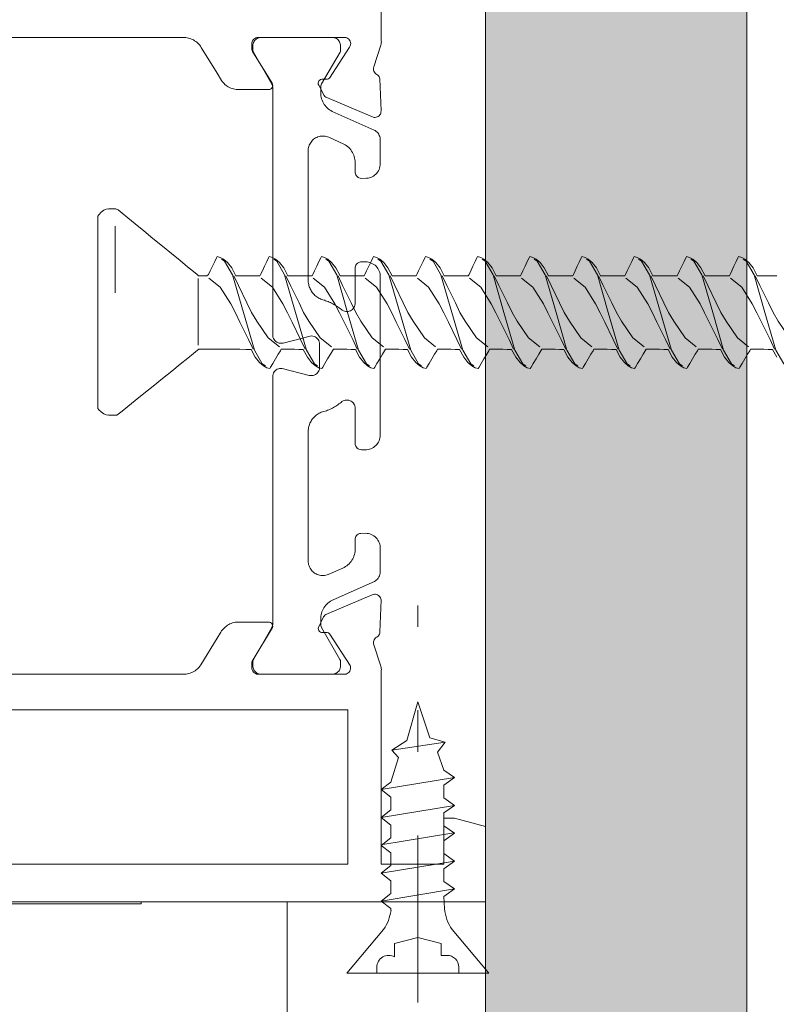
# Paper-space layout 'AD-02 DETAL MONTAŻU DRZWI' of a CAD drawing. Header units: millimetres. Extents: x 0 to 594, y 0 to 550.
# Tile 94 of 99: x 278 to 285, y 476 to 486. Entities that reach past the tile are written whole.
import ezdxf
from ezdxf.xclip import XClip

# ---------------------------------------------------------------- set-up
doc = ezdxf.new("R2010")
doc.units = ezdxf.units.MM
doc.header["$MEASUREMENT"] = 0
doc.header["$XCLIPFRAME"] = 0
doc.linetypes.add('ACAD_ISO04W100', pattern=[18, 8, -4, 2, -4])
doc.layers.add('A_stolarka', color=7, linetype='Continuous')
doc.layers.add('A_stolarka_Nr_pióra__1', color=7, linetype='Continuous', lineweight=20)
doc.layers.add('A_stolarka_Nr_pióra__2', color=8, linetype='Continuous', lineweight=13)
doc.layers.add('A_stolarka_Nr_pióra__4', color=7, linetype='Continuous', lineweight=18, true_color=0x4b4b4b)

# ---------------------------------------------------------------- blocks, each defined once
blk = doc.blocks.new('Rysunek_1_1', base_point=(-46422.7975, -26825.2581))
at = {"layer": 'A_stolarka', "linetype": 'Continuous', "lineweight": 0, "true_color": 0x4b4b4b}
h = blk.add_hatch(dxfattribs=at)
h.set_pattern_fill('plaster_0001', color=251, style=0, pattern_type=2)
h.set_pattern_definition([(0, (-46422.7975, -26825.25806), (0, 0.3519527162), [0, -0.2031999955]), (0, (-46422.6959, -26825.08208), (0, 0.3519527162), [0, -0.2031999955])])
h.paths.add_polyline_path([(282.4318, 492.2714), (282.4318, 472.8714), (284.9318, 472.8714), (284.9318, 492.2714)])
at = {"layer": 'A_stolarka_Nr_pióra__1', "color": 7, "linetype": 'Continuous', "lineweight": 20, "ltscale": 0.2}
for p, q in [((276.3318, 477.2449), (279.1318, 477.2449)), ((279.1318, 477.2449), (279.1318, 477.2649)), ((279.1318, 477.2649), (280.5318, 477.2649)), ((280.5318, 477.2649), (280.5318, 475.1249))]:
    blk.add_line(p, q, dxfattribs=at)
at = {"layer": 'A_stolarka_Nr_pióra__1', "color": 7, "linetype": 'Continuous', "lineweight": 20, "ltscale": 0.2, "flags": 128}
for points in [[(281.4318, 488.3449), (281.4318, 485.5126), (281.4326, 485.5024), (281.4323, 485.4922), (281.4309, 485.4821), (281.4285, 485.4722), (281.3602, 485.2619), (281.3579, 485.2517), (281.3574, 485.2411), (281.3586, 485.2306), (281.3619, 485.2206), (281.3666, 485.2112), (281.3731, 485.2028), (281.3809, 485.1957), (281.3894, 485.1902), (281.398, 485.1842), (281.4054, 485.1767), (281.4115, 485.1681), (281.4159, 485.1585), (281.4185, 485.1483), (281.4297, 484.8404), (281.4292, 484.8301), (281.427, 484.8201), (281.4231, 484.8107), (281.4176, 484.802), (281.4108, 484.7944), (281.4027, 484.7881), (281.3937, 484.7832), (281.384, 484.78), (281.3739, 484.7784), (281.3636, 484.7786), (281.3536, 484.7805), (280.9092, 484.9686), (280.8998, 484.9736), (280.8914, 484.9802), (280.8843, 484.9882), (280.8325, 485.0882), (280.8289, 485.0983), (280.8282, 485.1089), (280.8302, 485.1194), (280.835, 485.1289), (280.8421, 485.1369), (280.8511, 485.1426), (280.8613, 485.1458), (280.9051, 485.1445), (280.9158, 485.1454), (280.9258, 485.149), (280.9345, 485.1552), (281.1291, 485.4527), (281.1344, 485.463), (281.1377, 485.4741), (281.1388, 485.4856), (281.1376, 485.4972), (281.1343, 485.5082), (281.1289, 485.5185), (281.1215, 485.5275), (281.1127, 485.5349), (281.1026, 485.5405), (281.0915, 485.544), (281.08, 485.5454), (280.2518, 485.5449), (280.2399, 485.5437), (280.2302, 485.5409), (280.2196, 485.5355), (280.2116, 485.5294), (280.2047, 485.5221), (280.1992, 485.5138), (280.1945, 485.5027), (280.1923, 485.4929), (280.1918, 485.4407), (280.1927, 485.4303), (280.1955, 485.4202), (280.1998, 485.4107), (280.386, 485.1058), (280.3903, 485.0959), (280.3918, 485.0852), (280.3905, 485.0745), (280.3863, 485.0646), (280.3795, 485.0561), (280.3708, 485.0498), (280.3608, 485.0459), (280.0667, 485.0449), (280.0537, 485.0454), (280.0407, 485.0466), (280.0278, 485.0488), (280.0151, 485.0517), (280.0026, 485.0555), (279.9904, 485.0601), (279.9785, 485.0655), (279.9669, 485.0716), (279.9559, 485.0785), (279.9453, 485.0861), (279.9351, 485.0943), (279.9256, 485.1032), (279.9166, 485.1127), (279.9083, 485.1228), (279.9007, 485.1334), (279.8591, 485.2011), (279.7079, 485.4491), (279.7006, 485.46), (279.6928, 485.4705), (279.6843, 485.4804), (279.6751, 485.4897), (279.6654, 485.4984), (279.6551, 485.5064), (279.6443, 485.5138), (279.6331, 485.5204), (279.6214, 485.5263), (279.6094, 485.5314), (279.5971, 485.5357), (279.5845, 485.5392), (279.5717, 485.5419), (279.5588, 485.5437), (279.5458, 485.5447), (273.9518, 485.5449)], [(273.9425, 479.446), (279.5371, 479.4449), (279.5501, 479.4454), (279.5631, 479.4466), (279.576, 479.4488), (279.5887, 479.4517), (279.6012, 479.4555), (279.6134, 479.4601), (279.6253, 479.4655), (279.6369, 479.4716), (279.648, 479.4785), (279.6586, 479.4861), (279.6687, 479.4943), (279.6783, 479.5032), (279.6872, 479.5127), (279.6955, 479.5228), (279.7032, 479.5334), (279.8591, 479.7888), (279.896, 479.8491), (279.9032, 479.86), (279.9111, 479.8705), (279.9196, 479.8804), (279.9288, 479.8897), (279.9384, 479.8984), (279.9488, 479.9064), (279.9595, 479.9138), (279.9707, 479.9204), (279.9824, 479.9263), (279.9944, 479.9314), (280.0068, 479.9357), (280.0193, 479.9392), (280.0321, 479.9419), (280.0451, 479.9437), (280.0581, 479.9447), (280.3518, 479.9449), (280.3625, 479.9435), (280.3724, 479.9392), (280.3808, 479.9325), (280.3872, 479.9237), (280.3909, 479.9136), (280.3917, 479.9029), (280.3898, 479.8922), (280.2006, 479.5804), (280.1959, 479.571), (280.193, 479.5609), (280.1918, 479.5505), (280.1918, 479.5049), (280.1926, 479.495), (280.1952, 479.4852), (280.2002, 479.4743), (280.2074, 479.4647), (280.2163, 479.4566), (280.2266, 479.4505), (280.2379, 479.4466), (280.2498, 479.445), (281.0713, 479.4449), (281.083, 479.4446), (281.0944, 479.4465), (281.1052, 479.4506), (281.1151, 479.4567), (281.1236, 479.4645), (281.1304, 479.4738), (281.1353, 479.4843), (281.1381, 479.4956), (281.1387, 479.5071), (281.1372, 479.5186), (281.1333, 479.5295), (280.9408, 479.8272), (280.9338, 479.8353), (280.9249, 479.8412), (280.9149, 479.8447), (280.8702, 479.8435), (280.8595, 479.8444), (280.8496, 479.848), (280.8409, 479.8542), (280.834, 479.8624), (280.8297, 479.8722), (280.8281, 479.8827), (280.8293, 479.8933), (280.8791, 479.9933), (280.8848, 480.0023), (280.892, 480.0102), (280.9005, 480.0167), (281.3463, 480.2068), (281.3561, 480.21), (281.3662, 480.2115), (281.3764, 480.2112), (281.3865, 480.2092), (281.396, 480.2056), (281.4048, 480.2003), (281.4125, 480.1936), (281.4191, 480.1858), (281.4242, 480.1769), (281.4277, 480.1672), (281.4295, 480.1572), (281.4193, 479.8494), (281.418, 479.839), (281.4149, 479.8289), (281.4101, 479.8196), (281.4038, 479.8112), (281.3959, 479.804), (281.3868, 479.7981), (281.3782, 479.792), (281.3708, 479.7844), (281.3649, 479.7757), (281.3606, 479.766), (281.3581, 479.7558), (281.3573, 479.7452), (281.3584, 479.7347), (281.4277, 479.5203), (281.4303, 479.5105), (281.432, 479.5004), (281.4326, 479.4902), (281.4322, 479.48), (281.4318, 477.6249), (282.0318, 477.6249), (282.0318, 478.0649), (282.1318, 478.0649), (282.4318, 477.9845), (282.4318, 477.2649), (273.6318, 477.2649)]]:
    blk.add_lwpolyline(points, dxfattribs=at)
blk.add_lwpolyline([(281.1116, 479.1049), (281.1116, 477.6249), (273.8715, 477.6249), (273.8715, 479.1049)], close=True, dxfattribs=at)
at = {"layer": 'A_stolarka_Nr_pióra__2', "color": 8, "linetype": 'Continuous', "lineweight": 13, "ltscale": 0.2}
for p, q in [((278.8817, 483.0977), (278.8817, 483.7356)), ((279.6767, 482.5972), (279.6767, 483.2359)), ((281.6765, 478.8101), (281.782, 479.1805)), ((281.8975, 478.836), (281.782, 479.1805)), ((281.5323, 478.7187), (281.6765, 478.8101)), ((282.0432, 478.7929), (281.8975, 478.836)), ((281.9709, 478.6973), (282.0432, 478.7929)), ((281.5971, 478.6484), (281.5323, 478.7187)), ((282.0309, 478.5267), (281.9709, 478.6973)), ((281.5251, 478.4111), (281.5971, 478.6484)), ((282.132, 478.4544), (282.0309, 478.5267)), ((281.4318, 478.3388), (281.5251, 478.4111)), ((282.0309, 478.3822), (282.132, 478.4544)), ((281.5251, 478.2666), (281.4318, 478.3388)), ((282.0309, 478.2599), (282.0309, 478.3822)), ((281.5251, 478.1443), (281.5251, 478.2666)), ((282.132, 478.1876), (282.0309, 478.2599)), ((281.4318, 478.0721), (281.5251, 478.1443)), ((282.0309, 478.1154), (282.132, 478.1876)), ((281.5251, 477.9998), (281.4318, 478.0721)), ((282.0309, 477.9931), (282.0309, 478.1154)), ((281.5251, 477.8775), (281.5251, 477.9998)), ((282.132, 477.9209), (282.0309, 477.9931)), ((281.4318, 477.8053), (281.5251, 477.8775)), ((282.0309, 477.8486), (282.132, 477.9209)), ((282.0309, 477.7264), (282.0309, 477.8486)), ((281.5251, 477.733), (281.4318, 477.8053)), ((281.5251, 477.6108), (281.5251, 477.733)), ((282.132, 477.6541), (282.0309, 477.7264)), ((281.4318, 477.5385), (281.5251, 477.6108)), ((282.0309, 477.5819), (282.132, 477.6541)), ((282.0309, 477.4596), (282.0309, 477.5819)), ((281.5251, 477.4663), (281.4318, 477.5385)), ((281.5251, 477.344), (281.5251, 477.4663)), ((282.132, 477.3874), (282.0309, 477.4596)), ((282.0309, 477.3151), (282.132, 477.3874)), ((281.4318, 477.2718), (281.5251, 477.344)), ((282.0387, 477.1995), (282.0309, 477.3151)), ((281.5251, 477.1995), (281.4318, 477.2718)), ((281.5251, 477.181), (281.5251, 477.1995)), ((281.102, 476.5805), (281.4544, 477.0005)), ((282.462, 476.5805), (282.1096, 477.0005)), ((281.782, 476.9225), (281.5597, 476.8655)), ((282.0043, 476.8655), (281.782, 476.9225)), ((281.5597, 476.7363), (281.5597, 476.8655)), ((282.0043, 476.7515), (282.0043, 476.8655)), ((282.0613, 476.7515), (282.0043, 476.7515)), ((281.3887, 476.5805), (281.3887, 476.6375)), ((282.1753, 476.5805), (282.1753, 476.6375)), ((282.462, 476.5805), (281.102, 476.5805))]:
    blk.add_line(p, q, dxfattribs=at)
at = {"layer": 'A_stolarka_Nr_pióra__2', "color": 8, "linetype": 'ACAD_ISO04W100', "lineweight": 13, "ltscale": 0.2}
blk.add_line((281.782, 476.3002), (281.782, 480.1026), dxfattribs=at)
at = {"layer": 'A_stolarka_Nr_pióra__2', "color": 8, "linetype": 'Continuous', "lineweight": 13, "ltscale": 0.2, "flags": 128}
blk.add_lwpolyline([(281.2418, 483.3949), (281.2818, 483.3949), (281.2958, 483.3942), (281.3097, 483.3921), (281.3233, 483.3886), (281.3365, 483.3838), (281.3491, 483.3777), (281.3611, 483.3703), (281.3722, 483.3618), (281.3825, 483.3523), (281.3917, 483.3417), (281.3998, 483.3303), (281.4068, 483.3181), (281.4124, 483.3052), (281.4168, 483.2919), (281.4199, 483.2782), (281.4215, 483.2643), (281.4218, 481.7349), (281.4211, 481.7209), (281.419, 481.707), (281.4156, 481.6935), (281.4107, 481.6803), (281.4046, 481.6676), (281.3972, 481.6557), (281.3887, 481.6445), (281.3791, 481.6343), (281.3686, 481.6251), (281.3572, 481.6169), (281.345, 481.61), (281.3322, 481.6043), (281.3188, 481.5999), (281.3051, 481.5969), (281.2912, 481.5952), (281.2418, 481.5949), (281.2298, 481.5961), (281.2184, 481.5997), (281.2095, 481.6044), (281.2001, 481.6118), (281.1935, 481.6193), (281.1882, 481.6279), (281.1845, 481.6372), (281.1824, 481.6469), (281.1818, 481.9915), (281.181, 482.0031), (281.1785, 482.0145), (281.1743, 482.0254), (281.1686, 482.0355), (281.1615, 482.0448), (281.1532, 482.0529), (281.1437, 482.0597), (281.1333, 482.065), (281.1223, 482.0688), (281.1109, 482.071), (281.0993, 482.0714), (281.0876, 482.0702), (281.0763, 482.0673), (281.0656, 482.0628), (281.0556, 482.0568), (281.0463, 482.0493), (281.0368, 482.0414), (281.0269, 482.0337), (281.0168, 482.0264), (281.0066, 482.0193), (280.9961, 482.0125), (280.9855, 482.006), (280.9747, 481.9998), (280.9637, 481.994), (280.9525, 481.9884), (280.9413, 481.9832), (280.9297, 481.9782), (280.9182, 481.9736), (280.9065, 481.9694), (280.8947, 481.9655), (280.8827, 481.9619), (280.8681, 481.9575), (280.8577, 481.9537), (280.8475, 481.9493), (280.8376, 481.9443), (280.828, 481.9389), (280.8187, 481.9328), (280.8097, 481.9263), (280.8011, 481.9193), (280.7929, 481.9118), (280.7852, 481.9039), (280.7779, 481.8956), (280.771, 481.8869), (280.7647, 481.8778), (280.7589, 481.8684), (280.7536, 481.8587), (280.7489, 481.8487), (280.7447, 481.8384), (280.7411, 481.8279), (280.738, 481.8173), (280.7356, 481.8065), (280.7337, 481.7955), (280.7326, 481.7845), (280.7319, 481.7735), (280.7318, 480.5297), (280.7324, 480.5178), (280.7338, 480.5061), (280.7363, 480.4945), (280.7398, 480.4832), (280.7442, 480.4722), (280.7495, 480.4616), (280.7557, 480.4515), (280.7627, 480.4419), (280.7706, 480.433), (280.779, 480.4248), (280.7883, 480.4173), (280.7981, 480.4107), (280.8084, 480.4049), (280.8192, 480.3999), (280.8303, 480.396), (280.8418, 480.3929), (280.8535, 480.3909), (280.8653, 480.3898), (280.8771, 480.3898), (280.8889, 480.3907), (280.9006, 480.3927), (280.9122, 480.3956), (280.9233, 480.3995), (281.0631, 480.4616), (281.0764, 480.4681), (281.0891, 480.4755), (281.1012, 480.4838), (281.1126, 480.4931), (281.1234, 480.5031), (281.1334, 480.5139), (281.1426, 480.5253), (281.1509, 480.5375), (281.1582, 480.5502), (281.1647, 480.5634), (281.1702, 480.577), (281.1746, 480.5911), (281.178, 480.6054), (281.1803, 480.6199), (281.1816, 480.6345), (281.1818, 480.7349), (281.1827, 480.7449), (281.1851, 480.7546), (281.1892, 480.7638), (281.1948, 480.7721), (281.2016, 480.7794), (281.2113, 480.7866), (281.2221, 480.7916), (281.2319, 480.7941), (281.2818, 480.7949), (281.2958, 480.7942), (281.3097, 480.7921), (281.3233, 480.7886), (281.3365, 480.7838), (281.3491, 480.7777), (281.3611, 480.7703), (281.3722, 480.7618), (281.3825, 480.7523), (281.3917, 480.7417), (281.3998, 480.7303), (281.4068, 480.7181), (281.4124, 480.7052), (281.4168, 480.6919), (281.4199, 480.6782), (281.4215, 480.6643), (281.4218, 480.4235), (281.421, 480.4113), (281.4188, 480.3993), (281.4152, 480.3876), (281.41, 480.3764), (281.4037, 480.366), (281.3959, 480.3565), (281.3873, 480.3479), (281.3775, 480.3405), (281.3669, 480.3343), (280.9705, 480.1576), (280.9573, 480.1512), (280.9446, 480.1437), (280.9325, 480.1354), (280.921, 480.1262), (280.9102, 480.1162), (280.9002, 480.1054), (280.8911, 480.0939), (280.8828, 480.0818), (280.8753, 480.0691), (280.8689, 480.0559), (280.8635, 480.0422), (280.859, 480.0282), (280.8556, 480.0139), (280.8534, 479.9994), (280.8521, 479.9847), (280.8518, 479.9208), (280.8527, 479.9108), (280.8551, 479.9011), (280.8592, 479.892), (281.0365, 479.5849), (281.0404, 479.5755), (281.0418, 479.5654), (281.0418, 479.5249), (281.0412, 479.5143), (281.039, 479.5038), (281.0355, 479.4937), (281.0306, 479.4842), (281.0247, 479.4753), (281.0174, 479.4674), (281.0093, 479.4605), (281.0002, 479.4548), (280.9906, 479.4503), (280.9804, 479.4471), (280.9699, 479.4453), (280.2818, 479.4449), (280.2711, 479.4456), (280.2607, 479.4478), (280.2506, 479.4513), (280.2411, 479.4561), (280.2323, 479.4621), (280.2244, 479.4693), (280.2174, 479.4775), (280.2117, 479.4865), (280.2072, 479.4962), (280.204, 479.5064), (280.2022, 479.5169), (280.2018, 479.5649), (280.2032, 479.5751), (280.207, 479.5845), (280.3838, 479.8908), (280.3883, 479.9005), (280.3909, 479.9102), (280.3918, 479.9201), (280.3918, 482.2949), (280.3928, 482.3073), (280.3956, 482.3194), (280.4003, 482.3309), (280.4068, 482.3415), (280.4148, 482.351), (280.4242, 482.3592), (280.4346, 482.3658), (280.446, 482.3707), (280.4581, 482.3737), (280.4705, 482.3749), (280.4828, 482.3742), (280.7417, 482.3075), (280.7539, 482.3053), (280.7664, 482.3051), (280.7787, 482.3067), (280.7906, 482.3103), (280.8017, 482.3156), (280.812, 482.3226), (280.821, 482.3311), (280.8287, 482.3409), (280.8346, 482.3518), (280.8389, 482.3634), (280.8413, 482.3756), (280.8418, 482.6049), (280.8409, 482.6173), (280.838, 482.6294), (280.8333, 482.6409), (280.8269, 482.6515), (280.8189, 482.661), (280.8095, 482.6691), (280.7991, 482.6758), (280.7876, 482.6807), (280.7756, 482.6837), (280.7632, 482.6849), (280.7508, 482.6842), (280.4919, 482.6175), (280.4797, 482.6153), (280.4673, 482.6151), (280.455, 482.6167), (280.4431, 482.6203), (280.4319, 482.6256), (280.4216, 482.6326), (280.4126, 482.6411), (280.405, 482.6509), (280.399, 482.6618), (280.3948, 482.6735), (280.3923, 482.6856), (280.3918, 485.069), (280.391, 485.079), (280.3885, 485.0887), (280.3844, 485.0979), (280.2072, 485.4049), (280.2033, 485.4144), (280.2018, 485.4245), (280.2018, 485.4649), (280.2026, 485.4756), (280.2046, 485.4861), (280.2081, 485.4962), (280.213, 485.5057), (280.2191, 485.5145), (280.2262, 485.5224), (280.2344, 485.5293), (280.2434, 485.5351), (280.2531, 485.5396), (280.2633, 485.5427), (280.2738, 485.5445), (280.9619, 485.5449), (280.9725, 485.5442), (280.983, 485.5421), (280.993, 485.5386), (281.0026, 485.5338), (281.0114, 485.5277), (281.0194, 485.5205), (281.0262, 485.5124), (281.032, 485.5034), (281.0365, 485.4937), (281.0397, 485.4835), (281.0414, 485.4729), (281.0418, 485.4249), (281.0405, 485.4148), (281.0367, 485.4053), (280.8599, 485.099), (280.8556, 485.09), (280.8529, 485.0803), (280.8518, 485.0704), (280.8518, 485.0149), (280.8524, 485.0002), (280.8539, 484.9856), (280.8567, 484.9712), (280.8604, 484.957), (280.8652, 484.9431), (280.8709, 484.9295), (280.8778, 484.9165), (280.8854, 484.904), (280.8941, 484.892), (280.9035, 484.8808), (280.9137, 484.8702), (280.9248, 484.8605), (280.9365, 484.8516), (280.9488, 484.8435), (280.9617, 484.8364), (281.3625, 484.6577), (281.3734, 484.652), (281.3834, 484.6451), (281.3926, 484.637), (281.4007, 484.6278), (281.4077, 484.6177), (281.4132, 484.6068), (281.4175, 484.5953), (281.4204, 484.5834), (281.4217, 484.5712), (281.4218, 484.3349), (281.4211, 484.3209), (281.419, 484.307), (281.4156, 484.2935), (281.4107, 484.2803), (281.4046, 484.2676), (281.3972, 484.2557), (281.3887, 484.2445), (281.3791, 484.2343), (281.3686, 484.2251), (281.3572, 484.2169), (281.345, 484.21), (281.3322, 484.2043), (281.3188, 484.1999), (281.3051, 484.1969), (281.2912, 484.1952), (281.2418, 484.1949), (281.2298, 484.1961), (281.2184, 484.1997), (281.2095, 484.2044), (281.2001, 484.2118), (281.1935, 484.2193), (281.1882, 484.2279), (281.1845, 484.2372), (281.1824, 484.2469), (281.1818, 484.3455), (281.1813, 484.3602), (281.1796, 484.3748), (281.177, 484.3893), (281.1733, 484.4035), (281.1685, 484.4174), (281.1626, 484.4309), (281.1559, 484.444), (281.1482, 484.4565), (281.1396, 484.4684), (281.1301, 484.4797), (281.1199, 484.4902), (281.1089, 484.5), (281.0972, 484.5089), (281.0849, 484.5169), (281.072, 484.524), (280.9288, 484.5881), (280.9177, 484.5924), (280.9064, 484.5958), (280.8948, 484.5983), (280.8831, 484.5997), (280.8712, 484.6002), (280.8593, 484.5996), (280.8476, 484.5981), (280.8361, 484.5955), (280.8248, 484.592), (280.8137, 484.5876), (280.8032, 484.5822), (280.7931, 484.576), (280.7836, 484.5689), (280.7748, 484.561), (280.7665, 484.5525), (280.7591, 484.5432), (280.7525, 484.5334), (280.7467, 484.523), (280.7418, 484.5122), (280.7379, 484.5011), (280.7349, 484.4896), (280.733, 484.4779), (280.732, 484.4661), (280.7318, 483.2219), (280.7322, 483.2109), (280.7331, 483.1998), (280.7346, 483.1889), (280.7368, 483.178), (280.7395, 483.1672), (280.7428, 483.1567), (280.7467, 483.1463), (280.7511, 483.1362), (280.7562, 483.1263), (280.7618, 483.1167), (280.7678, 483.1075), (280.7745, 483.0986), (280.7815, 483.09), (280.789, 483.0819), (280.797, 483.0742), (280.8054, 483.067), (280.8142, 483.0602), (280.8233, 483.0539), (280.8328, 483.0482), (280.8425, 483.043), (280.8526, 483.0383), (280.8628, 483.0342), (280.8734, 483.0307), (280.8867, 483.0268), (280.8986, 483.0231), (280.9104, 483.0191), (280.922, 483.0147), (280.9336, 483.01), (280.945, 483.005), (280.9563, 482.9996), (280.9673, 482.994), (280.9783, 482.988), (280.9891, 482.9817), (280.9997, 482.9751), (281.01, 482.9682), (281.0203, 482.9611), (281.0302, 482.9536), (281.04, 482.9459), (281.0496, 482.9378), (281.0588, 482.9309), (281.0691, 482.9254), (281.08, 482.9214), (281.0914, 482.9191), (281.1031, 482.9184), (281.1147, 482.9194), (281.126, 482.9221), (281.1369, 482.9265), (281.1469, 482.9323), (281.1561, 482.9396), (281.164, 482.9481), (281.1706, 482.9576), (281.1758, 482.9681), (281.1794, 482.9791), (281.1815, 482.9906), (281.1818, 483.3349), (281.1827, 483.3449), (281.1851, 483.3546), (281.1892, 483.3638), (281.1948, 483.3721), (281.2016, 483.3794), (281.2113, 483.3866), (281.2221, 483.3916), (281.2319, 483.3941)], close=True, dxfattribs=at)
for points in [[(285.2205, 482.4812), (285.1807, 482.5568), (285.169, 482.5569), (285.1387, 482.557), (285.0973, 482.5572), (285.0521, 482.5574), (285.0107, 482.5576), (284.9804, 482.5578), (284.9686, 482.5578), (284.9605, 482.5441), (284.9402, 482.5097), (284.9137, 482.4651), (284.8873, 482.4205), (284.8669, 482.3862), (284.8588, 482.3724), (284.8295, 482.3806), (284.7982, 482.3977), (284.7606, 482.4297), (284.7201, 482.4812), (284.6804, 482.5568), (284.6687, 482.5569), (284.6384, 482.557), (284.5969, 482.5572), (284.5518, 482.5574), (284.5104, 482.5576), (284.4801, 482.5578), (284.4683, 482.5578), (284.4602, 482.5441), (284.4398, 482.5097), (284.4133, 482.4651), (284.3868, 482.4205), (284.3664, 482.3862), (284.3582, 482.3724), (284.329, 482.3806), (284.2977, 482.3977), (284.26, 482.4297), (284.2196, 482.4812), (284.1799, 482.5568), (284.1682, 482.5569), (284.138, 482.557), (284.0966, 482.5572), (284.0516, 482.5574), (284.0103, 482.5576), (283.9801, 482.5578), (283.9684, 482.5578), (283.9603, 482.5441), (283.9399, 482.5097), (283.9135, 482.4651), (283.887, 482.4205), (283.8667, 482.3862), (283.8585, 482.3724), (283.8292, 482.3806), (283.798, 482.3977), (283.7603, 482.4297), (283.7199, 482.4812), (283.6802, 482.5568), (283.6684, 482.5569), (283.6381, 482.557), (283.5967, 482.5572), (283.5515, 482.5574), (283.5101, 482.5576), (283.4798, 482.5578), (283.4681, 482.5578), (283.4599, 482.5441), (283.4395, 482.5097), (283.413, 482.4651), (283.3865, 482.4205), (283.3661, 482.3862), (283.358, 482.3724), (283.3287, 482.3806), (283.2975, 482.3977), (283.2599, 482.4297), (283.2195, 482.4812), (283.1798, 482.5568), (283.1682, 482.5569), (283.138, 482.557), (283.0968, 482.5572), (283.0519, 482.5574), (283.0107, 482.5576), (282.9806, 482.5578), (282.9689, 482.5578), (282.9608, 482.5441), (282.9404, 482.5097), (282.914, 482.4651), (282.8875, 482.4205), (282.8672, 482.3861), (282.8591, 482.3724), (282.8298, 482.3806), (282.7985, 482.3977), (282.7609, 482.4297), (282.7204, 482.4812), (282.6807, 482.5568), (282.669, 482.5569), (282.6389, 482.557), (282.5978, 482.5572), (282.5529, 482.5574), (282.5118, 482.5576), (282.4817, 482.5578), (282.47, 482.5578), (282.4619, 482.5441), (282.4415, 482.5097), (282.4151, 482.4651), (282.3886, 482.4205), (282.3683, 482.3862), (282.3601, 482.3724), (282.3309, 482.3806), (282.2996, 482.3977), (282.2619, 482.4297), (282.2215, 482.4812), (282.1818, 482.5568), (282.1701, 482.5569), (282.14, 482.557), (282.0989, 482.5572), (282.054, 482.5574), (282.0129, 482.5576), (281.9828, 482.5578), (281.9711, 482.5578), (281.9629, 482.5441), (281.9426, 482.5097), (281.9162, 482.4651), (281.8897, 482.4205), (281.8694, 482.3862), (281.8612, 482.3724), (281.8319, 482.3806), (281.8007, 482.3977), (281.763, 482.4297), (281.7226, 482.4812), (281.6829, 482.5568), (281.6712, 482.5569), (281.6411, 482.557), (281.5999, 482.5572), (281.5551, 482.5574), (281.5139, 482.5576), (281.4838, 482.5577), (281.4722, 482.5578), (281.464, 482.5441), (281.4436, 482.5097), (281.4171, 482.4651), (281.3906, 482.4205), (281.3702, 482.3862), (281.3621, 482.3724), (281.3329, 482.3806), (281.3016, 482.3977), (281.264, 482.4297), (281.2236, 482.4812), (281.1839, 482.5568), (281.1722, 482.5569), (281.1421, 482.557), (281.1009, 482.5572), (281.056, 482.5574), (281.0149, 482.5576), (280.9847, 482.5578), (280.973, 482.5578), (280.9649, 482.5441), (280.9446, 482.5097), (280.9181, 482.4651), (280.8917, 482.4205), (280.8713, 482.3862), (280.8632, 482.3724), (280.8339, 482.3806), (280.8026, 482.3977), (280.765, 482.4297), (280.7245, 482.4812), (280.6848, 482.5568), (280.6732, 482.5568), (280.643, 482.557), (280.6019, 482.5572), (280.557, 482.5574), (280.5159, 482.5576), (280.4858, 482.5578), (280.4741, 482.5578), (280.466, 482.5441), (280.4456, 482.5097), (280.4192, 482.4651), (280.3927, 482.4205), (280.3724, 482.3862), (280.3643, 482.3724), (280.335, 482.3806), (280.3037, 482.3977), (280.2661, 482.4297), (280.2256, 482.4812), (280.1859, 482.5568), (280.1718, 482.5569), (280.1337, 482.5569), (280.0775, 482.5571), (280.0093, 482.5573), (279.935, 482.5575), (279.8608, 482.5577), (279.7925, 482.5579), (279.7363, 482.5581), (279.6982, 482.5582), (279.6842, 482.5582), (279.6709, 482.5475), (279.6341, 482.5179), (279.578, 482.4727), (279.5069, 482.4154), (279.425, 482.3494), (279.3367, 482.2783), (279.2463, 482.2054), (279.158, 482.1343), (279.0761, 482.0684), (279.005, 482.011), (278.9489, 481.9658), (278.912, 481.9362), (278.8988, 481.9255), (278.8697, 481.9255), (278.8497, 481.9255), (278.835, 481.9256), (278.8195, 481.9267), (278.7981, 481.9307), (278.7731, 481.9398), (278.7492, 481.957), (278.7264, 481.979), (278.7162, 481.9898), (278.7162, 482.0046), (278.7162, 482.0468), (278.7162, 482.1132), (278.7162, 482.2006), (278.7162, 482.3057), (278.7162, 482.4254), (278.7162, 482.5563), (278.7162, 482.6953), (278.7162, 482.8392), (278.7162, 482.9846), (278.7162, 483.1285), (278.7162, 483.2675), (278.7162, 483.3985), (278.7162, 483.5181), (278.7162, 483.6232), (278.7162, 483.7106), (278.7162, 483.777), (278.7162, 483.8193), (278.7162, 483.8341), (278.7261, 483.8461), (278.7485, 483.8706), (278.7731, 483.8897), (278.798, 483.8988), (278.8195, 483.9029), (278.8351, 483.904), (278.8499, 483.904), (278.8698, 483.9039), (278.8898, 483.9039), (278.912, 483.8931), (278.9487, 483.863), (279.0047, 483.8172), (279.0757, 483.759), (279.1573, 483.6921), (279.2454, 483.6199), (279.3356, 483.546), (279.4236, 483.4738), (279.5053, 483.4069), (279.5763, 483.3488), (279.6322, 483.3029), (279.669, 483.2728), (279.6821, 483.2621), (279.7134, 483.2618), (279.7397, 483.2616), (279.7617, 483.2615), (279.7775, 483.2751), (279.7941, 483.3094), (279.8156, 483.3539), (279.8371, 483.3984), (279.8537, 483.4327), (279.8603, 483.4464), (279.8896, 483.4383), (279.921, 483.4211), (279.9586, 483.3891), (279.9991, 483.3376), (280.0389, 483.262), (280.0516, 483.262), (280.0847, 483.2619), (280.1298, 483.2618), (280.1789, 483.2616), (280.224, 483.2615), (280.257, 483.2614), (280.2699, 483.2614), (280.2765, 483.2751), (280.293, 483.3094), (280.3145, 483.3539), (280.3361, 483.3984), (280.3526, 483.4327), (280.3592, 483.4464), (280.3885, 483.4382), (280.4199, 483.4211), (280.4576, 483.3891), (280.4981, 483.3376), (280.5378, 483.262), (280.5506, 483.262), (280.5836, 483.2619), (280.6287, 483.2618), (280.6779, 483.2616), (280.723, 483.2615), (280.756, 483.2614), (280.7688, 483.2614), (280.7754, 483.2751), (280.7919, 483.3094), (280.8135, 483.3539), (280.835, 483.3984), (280.8515, 483.4327), (280.8581, 483.4465), (280.8876, 483.4382), (280.9189, 483.4211), (280.9566, 483.3891), (280.9972, 483.3376), (281.0369, 483.262), (281.0497, 483.262), (281.0827, 483.2619), (281.1278, 483.2618), (281.177, 483.2616), (281.2221, 483.2615), (281.2551, 483.2614), (281.2679, 483.2614), (281.2745, 483.2751), (281.291, 483.3094), (281.3125, 483.3539), (281.334, 483.3984), (281.3505, 483.4327), (281.3571, 483.4464), (281.3865, 483.4382), (281.4178, 483.4211), (281.4556, 483.3891), (281.4961, 483.3376), (281.5358, 483.262), (281.5486, 483.262), (281.5816, 483.2619), (281.6267, 483.2618), (281.6759, 483.2616), (281.721, 483.2615), (281.754, 483.2614), (281.7668, 483.2614), (281.7735, 483.275), (281.7899, 483.3094), (281.8114, 483.3539), (281.8329, 483.3984), (281.8494, 483.4327), (281.8561, 483.4463), (281.8854, 483.4382), (281.9167, 483.4211), (281.9545, 483.3891), (281.995, 483.3376), (282.0348, 483.262), (282.0476, 483.2619), (282.0805, 483.2619), (282.1257, 483.2618), (282.1748, 483.2616), (282.2199, 483.2615), (282.2529, 483.2615), (282.2657, 483.2614), (282.2724, 483.2751), (282.2889, 483.3094), (282.3104, 483.3539), (282.3319, 483.3984), (282.3485, 483.4327), (282.3551, 483.4464), (282.3844, 483.4383), (282.4158, 483.4211), (282.4535, 483.3891), (282.494, 483.3376), (282.5337, 483.262), (282.5465, 483.262), (282.5795, 483.2619), (282.6246, 483.2618), (282.6737, 483.2616), (282.7189, 483.2615), (282.7519, 483.2614), (282.7646, 483.2614), (282.7713, 483.2751), (282.7878, 483.3094), (282.8094, 483.3539), (282.8309, 483.3984), (282.8474, 483.4327), (282.8541, 483.4464), (282.8834, 483.4382), (282.9147, 483.4211), (282.9524, 483.3891), (282.9929, 483.3376), (283.0326, 483.262), (283.0455, 483.262), (283.0787, 483.2619), (283.1241, 483.2618), (283.1736, 483.2616), (283.2191, 483.2615), (283.2523, 483.2615), (283.2652, 483.2613), (283.2718, 483.2751), (283.2883, 483.3094), (283.3098, 483.3539), (283.3313, 483.3984), (283.3478, 483.4327), (283.3544, 483.4464), (283.3838, 483.4382), (283.4151, 483.4211), (283.4529, 483.3891), (283.4934, 483.3376), (283.5331, 483.262), (283.546, 483.262), (283.5791, 483.2619), (283.6244, 483.2618), (283.6737, 483.2616), (283.719, 483.2615), (283.7521, 483.2615), (283.7649, 483.2615), (283.7715, 483.2752), (283.7881, 483.3094), (283.8096, 483.3539), (283.8311, 483.3984), (283.8477, 483.4327), (283.8543, 483.4464), (283.8837, 483.4382), (283.915, 483.4211), (283.9527, 483.3891), (283.9932, 483.3376), (284.0329, 483.262), (284.0458, 483.262), (284.079, 483.2619), (284.1244, 483.2618), (284.1739, 483.2616), (284.2193, 483.2615), (284.2526, 483.2614), (284.2654, 483.2614), (284.2721, 483.2751), (284.2886, 483.3094), (284.31, 483.3539), (284.3315, 483.3984), (284.348, 483.4327), (284.3546, 483.4464), (284.384, 483.4382), (284.4154, 483.4211), (284.4531, 483.3891), (284.4936, 483.3376), (284.5334, 483.262), (284.5463, 483.262), (284.5795, 483.2619), (284.6249, 483.2618), (284.6743, 483.2616), (284.7197, 483.2615), (284.7529, 483.2614), (284.7659, 483.2613), (284.7724, 483.275), (284.7889, 483.3094), (284.8104, 483.3539), (284.8318, 483.3984), (284.8483, 483.4327), (284.8549, 483.4464), (284.8843, 483.4383), (284.9157, 483.4211), (284.9534, 483.3891), (284.994, 483.3376), (285.0337, 483.262), (285.0466, 483.262), (285.0799, 483.2619), (285.1254, 483.2618), (285.175, 483.2616), (285.2205, 483.2615)], [(280.3219, 482.3995), (280.2927, 482.4177), (280.217, 482.5493), (280.1122, 482.9099), (280.0073, 483.2702), (279.9316, 483.4013), (279.9025, 483.4193)], [(280.8208, 482.3995), (280.7916, 482.4177), (280.7159, 482.5493), (280.6111, 482.9099), (280.5063, 483.2702), (280.4306, 483.4013), (280.4014, 483.4193)], [(281.3199, 482.3995), (281.2907, 482.4177), (281.2149, 482.5493), (281.11, 482.9099), (281.0053, 483.2702), (280.9296, 483.4013), (280.9005, 483.4193)], [(281.8188, 482.3995), (281.7897, 482.4177), (281.7139, 482.5493), (281.6089, 482.9099), (281.5042, 483.2702), (281.4285, 483.4013), (281.3995, 483.4193)], [(282.3178, 482.3995), (282.2886, 482.4177), (282.2129, 482.5493), (282.1081, 482.9099), (282.0033, 483.2702), (281.9275, 483.4013), (281.8984, 483.4193)], [(282.8167, 482.3995), (282.7875, 482.4177), (282.7118, 482.5493), (282.607, 482.9099), (282.5022, 483.2702), (282.4264, 483.4013), (282.3973, 483.4193)], [(283.3158, 482.3995), (283.2866, 482.4177), (283.2108, 482.5493), (283.1059, 482.9099), (283.0011, 483.2702), (282.9254, 483.4013), (282.8962, 483.4193)], [(283.8161, 482.3995), (283.787, 482.4177), (283.7112, 482.5493), (283.6064, 482.9099), (283.5016, 483.2702), (283.4259, 483.4013), (283.3968, 483.4193)], [(284.3161, 482.3995), (284.2869, 482.4177), (284.211, 482.5493), (284.1062, 482.9099), (284.0014, 483.2702), (283.9258, 483.4013), (283.8967, 483.4193)], [(284.8164, 482.3995), (284.7872, 482.4177), (284.7114, 482.5493), (284.6065, 482.9099), (284.5018, 483.2702), (284.4261, 483.4013), (284.397, 483.4193)], [(285.3167, 482.3995), (285.2876, 482.4177), (285.2118, 482.5493), (285.107, 482.9099), (285.0021, 483.2702), (284.9264, 483.4013), (284.8973, 483.4193)], [(280.2046, 482.5592), (280.1606, 482.6497), (280.0788, 482.8178), (280.0348, 482.9083), (279.9904, 482.9942), (279.8898, 483.1539), (279.7818, 483.2401)], [(280.02, 483.2596), (280.064, 483.1691), (280.1457, 483.001), (280.1897, 482.9105), (280.2395, 482.8256), (280.3485, 482.6676), (280.4556, 482.5815)], [(280.7035, 482.5592), (280.6595, 482.6497), (280.5778, 482.8178), (280.5338, 482.9083), (280.4894, 482.9942), (280.3887, 483.1539), (280.2807, 483.2401)], [(280.5189, 483.2596), (280.5629, 483.1691), (280.6446, 483.001), (280.6886, 482.9105), (280.7385, 482.8256), (280.8474, 482.6676), (280.9546, 482.5815)], [(281.2024, 482.5592), (281.1584, 482.6497), (281.0767, 482.8178), (281.0327, 482.9083), (280.9883, 482.9942), (280.8876, 483.1539), (280.7796, 483.2401)], [(281.0178, 483.2596), (281.0618, 483.1691), (281.1436, 483.001), (281.1876, 482.9105), (281.2374, 482.8256), (281.3463, 482.6676), (281.4535, 482.5815)], [(281.7013, 482.5592), (281.6573, 482.6497), (281.5756, 482.8178), (281.5316, 482.9083), (281.4873, 482.9942), (281.3867, 483.1539), (281.2787, 483.2401)], [(281.517, 483.2596), (281.5609, 483.1691), (281.6425, 483.001), (281.6865, 482.9105), (281.7364, 482.8256), (281.8453, 482.6676), (281.9524, 482.5815)], [(282.2005, 482.5592), (282.1564, 482.6497), (282.0746, 482.8178), (282.0305, 482.9083), (281.9862, 482.9942), (281.8856, 483.1539), (281.7777, 483.2401)], [(282.0159, 483.2596), (282.0599, 483.1691), (282.1416, 483.001), (282.1856, 482.9105), (282.2354, 482.8256), (282.3444, 482.6676), (282.4515, 482.5815)], [(282.6994, 482.5592), (282.6554, 482.6497), (282.5737, 482.8178), (282.5297, 482.9083), (282.4853, 482.9942), (282.3846, 483.1539), (282.2766, 483.2401)], [(282.5148, 483.2596), (282.5588, 483.1691), (282.6405, 483.001), (282.6845, 482.9105), (282.7344, 482.8256), (282.8433, 482.6676), (282.9505, 482.5815)], [(283.1983, 482.5592), (283.1543, 482.6497), (283.0726, 482.8178), (283.0286, 482.9083), (282.9842, 482.9942), (282.8835, 483.1539), (282.7755, 483.2401)], [(283.0137, 483.2596), (283.0577, 483.1691), (283.1394, 483.001), (283.1834, 482.9105), (283.2333, 482.8256), (283.3423, 482.6676), (283.4494, 482.5815)], [(283.6986, 482.5592), (283.6546, 482.6497), (283.5729, 482.8178), (283.5289, 482.9083), (283.4846, 482.9942), (283.384, 483.1539), (283.276, 483.2401)], [(283.5141, 483.2596), (283.5581, 483.1691), (283.6399, 483.001), (283.684, 482.9105), (283.7338, 482.8256), (283.8428, 482.6676), (283.9499, 482.5815)], [(284.1986, 482.5592), (284.1546, 482.6497), (284.0728, 482.8178), (284.0288, 482.9083), (283.9844, 482.9942), (283.8838, 483.1539), (283.7758, 483.2401)], [(284.014, 483.2596), (284.058, 483.1691), (284.1397, 483.001), (284.1837, 482.9105), (284.2336, 482.8256), (284.3426, 482.6676), (284.4496, 482.5815)], [(284.6989, 482.5592), (284.6549, 482.6497), (284.5732, 482.8178), (284.5292, 482.9083), (284.4848, 482.9942), (284.3843, 483.1539), (284.2763, 483.2401)], [(284.5143, 483.2596), (284.5583, 483.1691), (284.64, 483.001), (284.684, 482.9105), (284.7339, 482.8256), (284.843, 482.6676), (284.9502, 482.5815)], [(285.1994, 482.5592), (285.1554, 482.6497), (285.0736, 482.8178), (285.0295, 482.9083), (284.9851, 482.9942), (284.8846, 483.1539), (284.7766, 483.2401)], [(285.0146, 483.2596), (285.0587, 483.1691), (285.1405, 483.001), (285.1846, 482.9105), (285.2344, 482.8256), (285.3433, 482.6676), (285.4505, 482.5815)], [(282.0432, 478.7929), (281.5323, 478.7187)], [(282.132, 478.4544), (281.4318, 478.3388)], [(282.132, 478.1876), (281.4318, 478.072)], [(282.1266, 477.9248), (281.4264, 477.8092)], [(282.132, 477.6541), (281.4318, 477.5385)], [(282.132, 477.3874), (281.4318, 477.2718)]]:
    blk.add_lwpolyline(points, dxfattribs=at)
at = {"layer": 'A_stolarka_Nr_pióra__2', "color": 8, "linetype": 'Continuous', "lineweight": 13, "ltscale": 0.2}
for centre, radius, start, end in [((282.4291, 477.2266), 0.3914, 183.96072, 215.27357), ((281.1094, 477.2398), 0.4199, 325.25424, 351.93809), ((281.5027, 476.6375), 0.114, 60, 180), ((282.0613, 476.6375), 0.114, 0, 90)]:
    blk.add_arc(centre, radius, start, end, dxfattribs=at)
at = {"layer": 'A_stolarka_Nr_pióra__4', "color": 251, "linetype": 'Continuous', "lineweight": 18, "ltscale": 0.2, "true_color": 0x4b4b4b, "flags": 128}
blk.add_lwpolyline([(282.4318, 492.2714), (284.9318, 492.2714), (284.9318, 472.8714), (282.4318, 472.8714)], close=True, dxfattribs=at)

psp = doc.layouts.new('AD-02 DETAL MONTAŻU DRZWI')

# ---------------------------------------------------------------- block references
at = {"color": 37, "linetype": 'Continuous', "lineweight": 5, "true_color": 0x656532}
ref = psp.add_blockref('Rysunek_1_1', (-46422.7975, -26825.2581), dxfattribs=at)
XClip(ref).set_block_clipping_path([(39.90003743, 274.842170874), (528.4304887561, 524.007291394)])

doc.saveas('drawing.dxf')
